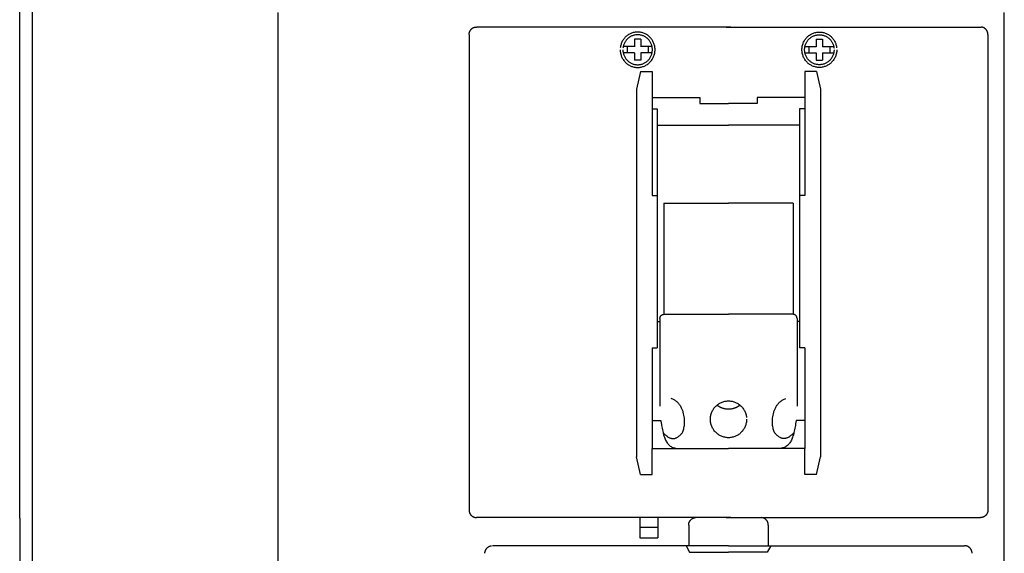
# Model space of a CAD drawing. Header units: centimetres. Extents: x -4250 to -484, y 169 to 6592.
# Tile 107 of 178: x -1920 to -1901, y 4852 to 4863. Entities that reach past the tile are written whole.
import ezdxf

# ---------------------------------------------------------------- set-up
doc = ezdxf.new("R2010")
doc.units = ezdxf.units.CM
doc.layers.add('1', color=7, linetype='Continuous')
doc.layers.add('w0', color=7, linetype='Continuous')

# ---------------------------------------------------------------- blocks, each defined once
blk = doc.blocks.new('111712_332258856')
at = {"layer": 'w0'}
for p, q in [((2.25, 77.75), (2.25, 97.75)), ((2.5, 76.25), (2.5, 96.25)), ((2.25, 77.75), (2.25, 2.25))]:
    blk.add_line(p, q, dxfattribs=at)
at = {"flags": 1}
for tag, p in [('BD', (-4.191, 2.95)), ('NK', (-4.191, 2.186)), ('typ', (-4.191, 1.44)), ('po', (-4.191, 0.676))]:
    blk.add_attdef(tag, p, '', height=0.5, dxfattribs=at)
blk = doc.blocks.new('265847_1016494832')
for p, q in [((0, 13.446), (0, 0)), ((14, -0.004), (14, 13.446)), ((8.727, 13.163), (3.828, 13.163)), ((8.642, 13.163), (13.556, 13.162)), ((3.684, 13.016), (3.684, 3.848)), ((6.874, 12.928), (6.874, 12.782)), ((6.993, 12.928), (6.874, 12.928)), ((6.993, 12.928), (6.993, 12.782)), ((10.376, 12.928), (10.376, 12.782)), ((10.376, 12.928), (10.495, 12.928)), ((10.495, 12.928), (10.495, 12.782)), ((13.685, 13.016), (13.685, 3.848)), ((6.874, 12.785), (6.656, 12.785)), ((6.733, 12.785), (6.733, 12.664)), ((7.211, 12.785), (6.993, 12.785)), ((7.134, 12.785), (7.134, 12.664)), ((10.158, 12.785), (10.376, 12.785)), ((10.235, 12.785), (10.235, 12.664)), ((10.495, 12.785), (10.713, 12.785)), ((10.636, 12.785), (10.636, 12.664)), ((6.874, 12.664), (6.656, 12.664)), ((6.874, 12.666), (6.874, 12.521)), ((6.993, 12.666), (6.993, 12.521)), ((7.205, 12.664), (6.993, 12.664)), ((10.164, 12.664), (10.376, 12.664)), ((10.376, 12.666), (10.376, 12.521)), ((10.495, 12.666), (10.495, 12.521)), ((10.495, 12.664), (10.713, 12.664)), ((6.993, 12.521), (6.874, 12.521)), ((10.376, 12.521), (10.495, 12.521)), ((6.99, 12.303), (6.909, 11.966)), ((6.99, 12.303), (7.211, 12.303)), ((7.211, 12.303), (7.211, 11.801)), ((10.379, 12.303), (10.158, 12.303)), ((10.158, 12.303), (10.158, 11.801)), ((10.379, 12.303), (10.46, 11.966)), ((6.909, 11.966), (6.909, 4.869)), ((10.46, 11.966), (10.46, 4.869)), ((7.211, 11.801), (7.211, 11.582)), ((7.211, 11.801), (8.129, 11.801)), ((8.129, 11.801), (8.129, 11.686)), ((9.24, 11.801), (9.24, 11.686)), ((10.158, 11.801), (9.24, 11.801)), ((10.158, 11.801), (10.158, 11.582)), ((7.211, 11.582), (7.211, 9.915)), ((7.211, 11.582), (7.313, 11.582)), ((7.313, 11.582), (7.313, 6.972)), ((8.129, 11.686), (8.685, 11.686)), ((9.24, 11.686), (8.685, 11.686)), ((10.056, 11.582), (10.056, 6.972)), ((10.158, 11.582), (10.056, 11.582)), ((10.158, 11.582), (10.158, 9.915)), ((7.313, 11.27), (8.685, 11.27)), ((10.056, 11.27), (8.685, 11.27)), ((7.211, 9.915), (7.313, 9.915)), ((10.158, 9.915), (10.056, 9.915)), ((7.441, 9.767), (7.441, 7.621)), ((7.441, 9.767), (8.685, 9.767)), ((9.928, 9.767), (8.685, 9.767)), ((9.928, 9.767), (9.928, 7.621)), ((7.441, 7.621), (8.685, 7.621)), ((9.928, 7.621), (8.685, 7.621)), ((7.313, 7.483), (7.364, 7.483)), ((7.364, 7.543), (7.364, 5.847)), ((10.005, 7.543), (10.005, 5.847)), ((10.056, 7.483), (10.005, 7.483)), ((7.211, 6.972), (7.211, 5.033)), ((7.211, 6.972), (7.313, 6.972)), ((10.158, 6.972), (10.056, 6.972)), ((10.158, 6.972), (10.158, 5.033)), ((7.211, 5.57), (7.381, 5.57)), ((10.158, 5.57), (9.988, 5.57)), ((7.211, 4.531), (7.211, 5.033)), ((7.211, 5.033), (8.685, 5.033)), ((10.158, 5.033), (8.685, 5.033)), ((10.158, 4.531), (10.158, 5.033)), ((6.99, 4.531), (6.909, 4.869)), ((10.379, 4.531), (10.46, 4.869)), ((6.99, 4.531), (7.211, 4.531)), ((10.379, 4.531), (10.158, 4.531)), ((8.727, 3.7), (3.828, 3.7)), ((6.973, 3.7), (6.973, 3.308)), ((7.325, 3.7), (7.325, 3.308)), ((8.642, 3.7), (13.541, 3.7)), ((6.973, 3.516), (7.325, 3.516)), ((7.917, 3.553), (7.917, 3.158)), ((9.452, 3.553), (9.452, 3.158)), ((6.973, 3.308), (7.325, 3.308)), ((8.685, 3.158), (4.134, 3.158)), ((7.869, 3.158), (7.936, 3.031)), ((8.685, 3.158), (13.235, 3.158)), ((9.501, 3.158), (9.433, 3.031)), ((7.936, 3.031), (8.685, 3.031)), ((9.433, 3.031), (8.685, 3.031))]:
    blk.add_line(p, q)
for points, knots in [([(3.684, 13.016), (3.684, 13.021), (3.684, 13.031), (3.686, 13.045), (3.69, 13.059), (3.695, 13.073), (3.701, 13.086), (3.708, 13.098), (3.717, 13.11), (3.726, 13.12), (3.736, 13.13), (3.747, 13.138), (3.759, 13.145), (3.772, 13.152), (3.785, 13.157), (3.799, 13.16), (3.814, 13.163), (3.823, 13.163), (3.828, 13.163)], [0, 0, 0, 0, 0.015068, 0.0298132, 0.0443797, 0.0587145, 0.0729885, 0.0871278, 0.1012468, 0.1152597, 0.1293904, 0.1434824, 0.1576506, 0.1718189, 0.1861969, 0.2006573, 0.2153691, 0.2303329, 0.2303329, 0.2303329, 0.2303329]), ([(13.685, 13.016), (13.685, 13.021), (13.685, 13.031), (13.683, 13.045), (13.679, 13.059), (13.674, 13.073), (13.668, 13.086), (13.661, 13.098), (13.653, 13.11), (13.643, 13.12), (13.633, 13.13), (13.622, 13.138), (13.61, 13.146), (13.597, 13.152), (13.584, 13.157), (13.57, 13.16), (13.56, 13.162), (13.556, 13.162)], [0, 0, 0, 0, 0.0150647, 0.0298098, 0.044368, 0.0587144, 0.0729593, 0.0870986, 0.1011975, 0.1152558, 0.129312, 0.1434041, 0.1575434, 0.1717725, 0.1860873, 0.2005802, 0.2152921, 0.2152921, 0.2152921, 0.2152921]), ([(6.598, 12.725), (6.599, 12.713), (6.599, 12.69), (6.604, 12.656), (6.613, 12.623), (6.624, 12.591), (6.638, 12.562), (6.655, 12.533), (6.674, 12.507), (6.696, 12.483), (6.72, 12.461), (6.746, 12.441), (6.774, 12.424), (6.803, 12.409), (6.834, 12.398), (6.866, 12.389), (6.9, 12.384), (6.934, 12.382), (6.968, 12.384), (7.001, 12.389), (7.033, 12.398), (7.064, 12.409), (7.094, 12.424), (7.121, 12.441), (7.147, 12.461), (7.171, 12.483), (7.193, 12.507), (7.212, 12.533), (7.229, 12.562), (7.243, 12.591), (7.254, 12.623), (7.263, 12.656), (7.268, 12.69), (7.269, 12.725), (7.268, 12.759), (7.263, 12.793), (7.254, 12.826), (7.243, 12.858), (7.229, 12.888), (7.212, 12.916), (7.193, 12.942), (7.171, 12.966), (7.147, 12.989), (7.121, 13.008), (7.094, 13.025), (7.064, 13.04), (7.033, 13.051), (7.001, 13.06), (6.968, 13.065), (6.934, 13.067), (6.9, 13.065), (6.866, 13.06), (6.834, 13.051), (6.803, 13.04), (6.774, 13.025), (6.746, 13.008), (6.72, 12.988), (6.696, 12.966), (6.674, 12.942), (6.655, 12.916), (6.638, 12.887), (6.624, 12.858), (6.613, 12.826), (6.604, 12.793), (6.601, 12.771), (6.6, 12.759)], [0, 0, 0, 0, 0.034754, 0.06891, 0.102567, 0.135815, 0.168804, 0.201598, 0.234259, 0.266889, 0.299541, 0.332176, 0.364969, 0.397958, 0.431218, 0.464842, 0.498998, 0.533752, 0.568607, 0.602697, 0.636354, 0.66955, 0.70257, 0.735334, 0.767969, 0.800546, 0.833244, 0.865885, 0.898679, 0.931624, 0.964895, 0.998535, 1.032691, 1.067442, 1.10226, 1.13635, 1.169989, 1.203198, 1.236173, 1.268938, 1.301606, 1.334229, 1.366852, 1.399486, 1.432286, 1.465276, 1.498496, 1.532136, 1.566225, 1.601077, 1.635828, 1.669984, 1.703591, 1.736874, 1.769834, 1.802662, 1.835297, 1.867994, 1.900549, 1.933238, 1.966002, 1.999021, 2.032207, 2.065863, 2.099953, 2.099953, 2.099953, 2.099953]), ([(6.65, 12.725), (6.65, 12.715), (6.651, 12.695), (6.655, 12.666), (6.662, 12.639), (6.672, 12.612), (6.684, 12.587), (6.698, 12.563), (6.714, 12.54), (6.732, 12.52), (6.753, 12.501), (6.775, 12.484), (6.798, 12.47), (6.823, 12.458), (6.849, 12.448), (6.876, 12.441), (6.905, 12.437), (6.934, 12.435), (6.963, 12.437), (6.991, 12.441), (7.018, 12.448), (7.044, 12.458), (7.069, 12.47), (7.093, 12.484), (7.114, 12.501), (7.135, 12.52), (7.153, 12.54), (7.169, 12.563), (7.184, 12.587), (7.196, 12.612), (7.205, 12.639), (7.212, 12.666), (7.217, 12.695), (7.218, 12.725), (7.217, 12.754), (7.212, 12.783), (7.205, 12.811), (7.196, 12.837), (7.184, 12.862), (7.169, 12.886), (7.153, 12.909), (7.135, 12.929), (7.114, 12.948), (7.093, 12.964), (7.069, 12.979), (7.044, 12.991), (7.018, 13.001), (6.991, 13.008), (6.963, 13.012), (6.934, 13.014), (6.905, 13.012), (6.876, 13.008), (6.849, 13.001), (6.823, 12.991), (6.798, 12.979), (6.775, 12.964), (6.753, 12.948), (6.733, 12.929), (6.714, 12.909), (6.698, 12.886), (6.684, 12.862), (6.672, 12.837), (6.662, 12.811), (6.655, 12.783), (6.652, 12.764), (6.651, 12.754)], [0, 0, 0, 0, 0.029428, 0.058343, 0.086814, 0.114983, 0.142883, 0.170631, 0.198263, 0.225885, 0.253486, 0.281144, 0.308921, 0.33682, 0.364978, 0.393417, 0.422326, 0.451755, 0.481217, 0.510093, 0.538532, 0.566626, 0.594556, 0.622275, 0.649934, 0.677459, 0.705127, 0.732739, 0.760521, 0.788392, 0.816572, 0.845036, 0.87395, 0.903375, 0.932833, 0.961715, 0.990178, 1.018295, 1.046196, 1.073921, 1.10156, 1.129153, 1.156724, 1.184363, 1.212081, 1.239982, 1.2681, 1.29653, 1.325406, 1.354865, 1.38429, 1.413199, 1.44163, 1.46981, 1.497681, 1.525457, 1.553096, 1.580741, 1.608289, 1.635948, 1.663638, 1.691568, 1.719674, 1.748146, 1.777027, 1.777027, 1.777027, 1.777027]), ([(10.771, 12.725), (10.771, 12.713), (10.77, 12.69), (10.765, 12.656), (10.757, 12.623), (10.745, 12.591), (10.731, 12.562), (10.714, 12.533), (10.695, 12.507), (10.673, 12.483), (10.649, 12.461), (10.623, 12.441), (10.596, 12.424), (10.566, 12.409), (10.535, 12.398), (10.503, 12.389), (10.47, 12.384), (10.436, 12.382), (10.401, 12.384), (10.368, 12.389), (10.336, 12.398), (10.305, 12.409), (10.276, 12.424), (10.248, 12.441), (10.222, 12.461), (10.198, 12.483), (10.176, 12.507), (10.157, 12.533), (10.14, 12.562), (10.126, 12.591), (10.115, 12.623), (10.106, 12.656), (10.101, 12.69), (10.1, 12.725), (10.101, 12.759), (10.106, 12.793), (10.115, 12.826), (10.126, 12.858), (10.14, 12.887), (10.157, 12.916), (10.176, 12.942), (10.198, 12.966), (10.222, 12.988), (10.248, 13.008), (10.276, 13.025), (10.305, 13.04), (10.336, 13.051), (10.368, 13.06), (10.401, 13.065), (10.436, 13.067), (10.47, 13.065), (10.503, 13.06), (10.535, 13.051), (10.566, 13.04), (10.596, 13.025), (10.623, 13.008), (10.649, 12.989), (10.673, 12.966), (10.695, 12.942), (10.714, 12.916), (10.731, 12.888), (10.745, 12.858), (10.757, 12.826), (10.765, 12.793), (10.768, 12.771), (10.769, 12.759)], [0, 0, 0, 0, 0.034751, 0.068907, 0.102547, 0.13583, 0.168775, 0.201586, 0.234247, 0.266945, 0.299522, 0.332211, 0.364976, 0.397995, 0.431223, 0.46488, 0.498969, 0.533824, 0.568578, 0.602668, 0.636292, 0.669552, 0.702541, 0.735334, 0.767969, 0.800596, 0.833226, 0.865887, 0.898681, 0.93167, 0.964918, 0.998575, 1.032731, 1.067485, 1.102306, 1.136396, 1.170053, 1.203238, 1.236257, 1.269022, 1.30171, 1.334265, 1.366938, 1.399572, 1.432401, 1.46536, 1.498643, 1.532251, 1.56634, 1.601091, 1.635943, 1.670032, 1.703672, 1.736924, 1.769914, 1.802713, 1.835402, 1.868025, 1.900647, 1.933336, 1.966118, 1.999093, 2.032313, 2.065953, 2.100043, 2.100043, 2.100043, 2.100043]), ([(10.719, 12.725), (10.719, 12.715), (10.718, 12.695), (10.714, 12.666), (10.707, 12.639), (10.697, 12.612), (10.685, 12.587), (10.671, 12.563), (10.655, 12.54), (10.637, 12.52), (10.616, 12.501), (10.594, 12.484), (10.571, 12.47), (10.546, 12.458), (10.52, 12.448), (10.493, 12.441), (10.464, 12.437), (10.436, 12.435), (10.407, 12.437), (10.378, 12.441), (10.351, 12.448), (10.325, 12.458), (10.3, 12.47), (10.277, 12.484), (10.255, 12.501), (10.235, 12.52), (10.216, 12.54), (10.2, 12.563), (10.186, 12.587), (10.174, 12.612), (10.164, 12.639), (10.157, 12.666), (10.153, 12.695), (10.151, 12.725), (10.153, 12.754), (10.157, 12.783), (10.164, 12.811), (10.174, 12.837), (10.186, 12.862), (10.2, 12.886), (10.216, 12.909), (10.235, 12.929), (10.255, 12.948), (10.277, 12.964), (10.3, 12.979), (10.325, 12.991), (10.351, 13.001), (10.378, 13.008), (10.407, 13.012), (10.436, 13.014), (10.464, 13.012), (10.493, 13.008), (10.52, 13.001), (10.546, 12.991), (10.571, 12.979), (10.594, 12.964), (10.616, 12.948), (10.636, 12.929), (10.655, 12.909), (10.671, 12.886), (10.685, 12.862), (10.697, 12.837), (10.707, 12.811), (10.714, 12.783), (10.717, 12.764), (10.718, 12.754)], [0, 0, 0, 0, 0.029425, 0.058339, 0.086803, 0.114983, 0.142854, 0.170601, 0.198213, 0.225881, 0.253406, 0.281065, 0.308784, 0.336714, 0.364808, 0.39328, 0.422156, 0.451618, 0.481046, 0.509922, 0.538361, 0.566519, 0.594419, 0.622137, 0.649769, 0.677369, 0.70497, 0.732581, 0.760329, 0.788229, 0.816398, 0.844869, 0.873779, 0.903207, 0.932669, 0.961545, 0.990017, 1.018122, 1.046053, 1.073742, 1.101381, 1.128907, 1.156552, 1.184164, 1.211882, 1.239753, 1.267934, 1.296364, 1.32524, 1.354665, 1.384124, 1.413, 1.441463, 1.46958, 1.497481, 1.5252, 1.552839, 1.580409, 1.608003, 1.635642, 1.663331, 1.691232, 1.71935, 1.747813, 1.776694, 1.776694, 1.776694, 1.776694]), ([(7.364, 7.543), (7.364, 7.545), (7.364, 7.551), (7.365, 7.558), (7.367, 7.566), (7.37, 7.573), (7.373, 7.58), (7.377, 7.586), (7.381, 7.593), (7.386, 7.598), (7.392, 7.603), (7.398, 7.608), (7.404, 7.612), (7.411, 7.615), (7.418, 7.618), (7.425, 7.62), (7.43, 7.62), (7.433, 7.621)], [0, 0, 0, 0, 0.0079905, 0.0158225, 0.0235795, 0.0311841, 0.0388177, 0.0463118, 0.0538393, 0.0612986, 0.0689006, 0.0764011, 0.0839703, 0.091514, 0.0991934, 0.1068768, 0.1147088, 0.1147088, 0.1147088, 0.1147088]), ([(10.005, 7.543), (10.005, 7.545), (10.005, 7.551), (10.004, 7.558), (10.002, 7.566), (9.999, 7.573), (9.996, 7.58), (9.992, 7.586), (9.988, 7.593), (9.983, 7.598), (9.977, 7.603), (9.971, 7.608), (9.965, 7.612), (9.958, 7.615), (9.951, 7.618), (9.944, 7.62), (9.939, 7.62), (9.936, 7.621)], [0, 0, 0, 0, 0.0079871, 0.0158191, 0.0235594, 0.0311757, 0.0387658, 0.0462775, 0.0537848, 0.0612896, 0.0688172, 0.0763447, 0.0838851, 0.0914895, 0.0991374, 0.106886, 0.1147512, 0.1147512, 0.1147512, 0.1147512]), ([(7.424, 5.336), (7.433, 5.328), (7.45, 5.311), (7.475, 5.288), (7.499, 5.269), (7.522, 5.253), (7.545, 5.241), (7.566, 5.232), (7.588, 5.226), (7.609, 5.223), (7.63, 5.224), (7.65, 5.228), (7.671, 5.236), (7.692, 5.246), (7.714, 5.26), (7.736, 5.277), (7.758, 5.297), (7.78, 5.317), (7.798, 5.342), (7.811, 5.373), (7.823, 5.411), (7.831, 5.456), (7.837, 5.505), (7.838, 5.559), (7.835, 5.616), (7.827, 5.673), (7.814, 5.731), (7.794, 5.787), (7.767, 5.841), (7.733, 5.891), (7.69, 5.936), (7.639, 5.974), (7.599, 5.991), (7.579, 6)], [0, 0, 0, 0, 0.037072, 0.070923, 0.10173, 0.129788, 0.1555, 0.179187, 0.201332, 0.222482, 0.243404, 0.264624, 0.2868, 0.310317, 0.335828, 0.363514, 0.393689, 0.426478, 0.452798, 0.486209, 0.526194, 0.571749, 0.621989, 0.675774, 0.732173, 0.79028, 0.84942, 0.90898, 0.968811, 1.029, 1.090301, 1.153785, 1.221199, 1.221199, 1.221199, 1.221199]), ([(9.033, 5.596), (9.033, 5.584), (9.032, 5.56), (9.026, 5.524), (9.018, 5.49), (9.006, 5.458), (8.992, 5.426), (8.974, 5.397), (8.954, 5.37), (8.931, 5.345), (8.907, 5.322), (8.88, 5.301), (8.851, 5.283), (8.82, 5.268), (8.788, 5.256), (8.755, 5.248), (8.72, 5.242), (8.685, 5.24), (8.649, 5.242), (8.614, 5.248), (8.581, 5.256), (8.549, 5.268), (8.518, 5.283), (8.489, 5.301), (8.463, 5.322), (8.438, 5.344), (8.415, 5.37), (8.395, 5.397), (8.378, 5.427), (8.363, 5.458), (8.351, 5.49), (8.342, 5.524), (8.337, 5.56), (8.335, 5.596), (8.337, 5.632), (8.342, 5.667), (8.351, 5.701), (8.363, 5.734), (8.378, 5.765), (8.395, 5.794), (8.415, 5.822), (8.438, 5.847), (8.463, 5.87), (8.49, 5.89), (8.518, 5.908), (8.549, 5.923), (8.581, 5.935), (8.614, 5.944), (8.649, 5.949), (8.685, 5.951), (8.72, 5.949), (8.755, 5.944), (8.788, 5.935), (8.82, 5.923), (8.851, 5.908), (8.88, 5.89), (8.907, 5.87), (8.931, 5.847), (8.954, 5.822), (8.974, 5.794), (8.992, 5.765), (9.006, 5.734), (9.018, 5.701), (9.027, 5.667), (9.03, 5.644), (9.031, 5.632)], [0, 0, 0, 0, 0.036065, 0.071517, 0.106447, 0.141038, 0.175248, 0.20933, 0.243243, 0.27718, 0.310973, 0.344954, 0.378989, 0.413273, 0.44777, 0.482741, 0.518192, 0.554362, 0.590464, 0.625982, 0.660921, 0.695512, 0.729766, 0.76383, 0.797811, 0.831704, 0.865595, 0.899549, 0.933613, 0.967867, 1.002459, 1.037397, 1.072848, 1.108917, 1.145087, 1.180538, 1.215542, 1.250039, 1.284323, 1.318358, 1.352339, 1.38618, 1.420141, 1.454082, 1.48818, 1.52239, 1.556994, 1.591924, 1.627442, 1.663541, 1.699707, 1.735158, 1.770121, 1.804629, 1.838869, 1.872939, 1.90688, 1.940742, 1.974628, 2.008569, 2.042621, 2.076862, 2.111359, 2.146354, 2.181805, 2.181805, 2.181805, 2.181805]), ([(9.945, 5.336), (9.936, 5.328), (9.919, 5.311), (9.894, 5.288), (9.87, 5.269), (9.847, 5.253), (9.825, 5.241), (9.803, 5.232), (9.781, 5.226), (9.76, 5.223), (9.739, 5.224), (9.719, 5.228), (9.698, 5.236), (9.677, 5.246), (9.655, 5.26), (9.633, 5.277), (9.611, 5.297), (9.589, 5.317), (9.571, 5.342), (9.558, 5.373), (9.547, 5.411), (9.538, 5.456), (9.533, 5.505), (9.531, 5.559), (9.534, 5.616), (9.542, 5.673), (9.555, 5.731), (9.575, 5.787), (9.602, 5.841), (9.636, 5.891), (9.679, 5.936), (9.731, 5.974), (9.77, 5.991), (9.791, 6)], [0, 0, 0, 0, 0.036999, 0.07085, 0.101631, 0.129744, 0.155368, 0.179055, 0.2012, 0.22245, 0.243304, 0.264524, 0.286637, 0.310215, 0.33564, 0.363326, 0.393476, 0.426288, 0.452549, 0.48596, 0.525935, 0.571503, 0.621736, 0.675523, 0.731922, 0.790024, 0.84918, 0.90874, 0.968586, 1.028718, 1.090066, 1.153522, 1.220966, 1.220966, 1.220966, 1.220966]), ([(8.905, 5.87), (8.902, 5.867), (8.894, 5.861), (8.882, 5.852), (8.87, 5.844), (8.857, 5.837), (8.844, 5.829), (8.831, 5.823), (8.818, 5.817), (8.804, 5.811), (8.79, 5.806), (8.775, 5.802), (8.761, 5.798), (8.746, 5.795), (8.731, 5.793), (8.716, 5.791), (8.7, 5.79), (8.685, 5.79), (8.669, 5.79), (8.654, 5.791), (8.638, 5.793), (8.623, 5.795), (8.608, 5.798), (8.594, 5.802), (8.579, 5.806), (8.565, 5.811), (8.552, 5.817), (8.538, 5.823), (8.525, 5.829), (8.512, 5.836), (8.499, 5.844), (8.487, 5.852), (8.479, 5.858), (8.475, 5.861)], [0, 0, 0, 0, 0.0146803, 0.0294888, 0.0442413, 0.0591426, 0.0739949, 0.08893, 0.1038981, 0.1189707, 0.1340133, 0.1491624, 0.1643819, 0.1797386, 0.1951032, 0.2106541, 0.2263093, 0.2421697, 0.2579627, 0.2736515, 0.2892025, 0.3046617, 0.3199458, 0.3352306, 0.3503797, 0.3654861, 0.3804837, 0.3954518, 0.4103869, 0.4252688, 0.4401297, 0.4549667, 0.4697752, 0.4697752, 0.4697752, 0.4697752]), ([(7.381, 5.57), (7.384, 5.549), (7.391, 5.509), (7.4, 5.451), (7.411, 5.396), (7.422, 5.345), (7.434, 5.297), (7.448, 5.253), (7.464, 5.212), (7.481, 5.175), (7.501, 5.143), (7.524, 5.114), (7.549, 5.089), (7.578, 5.069), (7.611, 5.053), (7.647, 5.041), (7.672, 5.038), (7.686, 5.036)], [0, 0, 0, 0, 0.0620426, 0.1209354, 0.1765596, 0.2289615, 0.2781199, 0.3241868, 0.3672905, 0.4077453, 0.4458456, 0.4821911, 0.5174863, 0.5526363, 0.5886516, 0.6265134, 0.6673247, 0.6673247, 0.6673247, 0.6673247]), ([(9.988, 5.57), (9.985, 5.549), (9.979, 5.509), (9.969, 5.451), (9.958, 5.396), (9.947, 5.345), (9.935, 5.297), (9.921, 5.253), (9.905, 5.212), (9.888, 5.175), (9.868, 5.143), (9.845, 5.114), (9.82, 5.089), (9.791, 5.069), (9.758, 5.053), (9.722, 5.041), (9.697, 5.038), (9.683, 5.036)], [0, 0, 0, 0, 0.0620373, 0.1209415, 0.1765722, 0.2289889, 0.2781386, 0.3242158, 0.3673071, 0.4078065, 0.4458533, 0.4821988, 0.5174695, 0.5526471, 0.5886018, 0.6264958, 0.6672738, 0.6672738, 0.6672738, 0.6672738]), ([(3.684, 3.848), (3.684, 3.843), (3.684, 3.833), (3.686, 3.818), (3.69, 3.804), (3.695, 3.79), (3.701, 3.777), (3.708, 3.765), (3.717, 3.754), (3.726, 3.743), (3.736, 3.734), (3.747, 3.725), (3.759, 3.718), (3.772, 3.712), (3.785, 3.707), (3.799, 3.703), (3.814, 3.701), (3.823, 3.7), (3.828, 3.7)], [0, 0, 0, 0, 0.0149671, 0.029679, 0.0441478, 0.0585142, 0.0727276, 0.0868957, 0.1009877, 0.1150755, 0.1291383, 0.1432303, 0.1573985, 0.1715963, 0.1859627, 0.2004314, 0.2151433, 0.2301122, 0.2301122, 0.2301122, 0.2301122]), ([(13.685, 3.848), (13.685, 3.843), (13.685, 3.833), (13.683, 3.818), (13.679, 3.804), (13.674, 3.79), (13.668, 3.777), (13.661, 3.765), (13.653, 3.754), (13.643, 3.743), (13.633, 3.734), (13.622, 3.725), (13.61, 3.718), (13.597, 3.712), (13.584, 3.707), (13.57, 3.703), (13.556, 3.701), (13.546, 3.7), (13.541, 3.7)], [0, 0, 0, 0, 0.0149638, 0.0296757, 0.044136, 0.058514, 0.0726981, 0.0868663, 0.1009381, 0.1150711, 0.1290591, 0.1431511, 0.1572905, 0.1715488, 0.185852, 0.2003533, 0.2150652, 0.230135, 0.230135, 0.230135, 0.230135]), ([(7.917, 3.553), (7.917, 3.558), (7.917, 3.568), (7.919, 3.583), (7.923, 3.597), (7.928, 3.611), (7.934, 3.623), (7.941, 3.636), (7.95, 3.647), (7.959, 3.657), (7.969, 3.667), (7.98, 3.675), (7.992, 3.683), (8.005, 3.689), (8.018, 3.694), (8.032, 3.698), (8.042, 3.699), (8.047, 3.7)], [0, 0, 0, 0, 0.0150344, 0.029713, 0.0442143, 0.0585175, 0.0727612, 0.0868543, 0.1009463, 0.1149343, 0.1290423, 0.1430941, 0.1572622, 0.171416, 0.185794, 0.2002869, 0.2149988, 0.2149988, 0.2149988, 0.2149988]), ([(9.452, 3.553), (9.452, 3.558), (9.452, 3.568), (9.45, 3.583), (9.446, 3.597), (9.441, 3.611), (9.435, 3.623), (9.428, 3.636), (9.42, 3.647), (9.41, 3.657), (9.4, 3.667), (9.389, 3.675), (9.377, 3.683), (9.364, 3.689), (9.351, 3.694), (9.337, 3.698), (9.327, 3.699), (9.323, 3.7)], [0, 0, 0, 0, 0.0150311, 0.0297097, 0.0442026, 0.0585174, 0.0727319, 0.0868425, 0.1009143, 0.1149478, 0.1290061, 0.1430579, 0.1571972, 0.1714421, 0.1857569, 0.2002824, 0.2149943, 0.2149943, 0.2149943, 0.2149943]), ([(3.99, 3.011), (3.99, 3.016), (3.99, 3.026), (3.992, 3.041), (3.996, 3.055), (4.001, 3.068), (4.007, 3.081), (4.014, 3.093), (4.023, 3.105), (4.032, 3.115), (4.042, 3.125), (4.053, 3.133), (4.065, 3.14), (4.078, 3.147), (4.091, 3.152), (4.105, 3.155), (4.115, 3.157), (4.12, 3.157)], [0, 0, 0, 0, 0.015068, 0.0297799, 0.0443138, 0.0586055, 0.0728491, 0.086971, 0.101063, 0.1150511, 0.1291591, 0.1432108, 0.157379, 0.1715327, 0.1859107, 0.2004037, 0.2151488, 0.2151488, 0.2151488, 0.2151488]), ([(13.379, 3.011), (13.379, 3.016), (13.379, 3.026), (13.377, 3.041), (13.373, 3.055), (13.368, 3.068), (13.362, 3.081), (13.355, 3.093), (13.347, 3.105), (13.337, 3.115), (13.327, 3.125), (13.316, 3.133), (13.304, 3.14), (13.291, 3.147), (13.278, 3.152), (13.264, 3.155), (13.25, 3.158), (13.24, 3.158), (13.235, 3.158)], [0, 0, 0, 0, 0.0150647, 0.0297766, 0.0443021, 0.0586169, 0.0728314, 0.0869708, 0.1010628, 0.1150963, 0.1291297, 0.1431815, 0.1572921, 0.1715066, 0.1858214, 0.2002817, 0.2149603, 0.2299577, 0.2299577, 0.2299577, 0.2299577])]:
    blk.add_open_spline(points, degree=3, knots=knots)
at = {"flags": 1}
for tag, p in [('BD', (15.231, 8.865)), ('NK', (15.231, 6.873)), ('TYP', (15.231, 5.273)), ('PO', (15.231, 3.736))]:
    blk.add_attdef(tag, p, '', height=1, dxfattribs=at)

msp = doc.modelspace()

# ---------------------------------------------------------------- block references
at = {"layer": '1'}
for name, p in [('111712_332258856', (-1921.7882, 4775.1945)), ('265847_1016494832', (-1914.5628, 4849.2579))]:
    msp.add_blockref(name, p, dxfattribs=at)

doc.saveas('drawing.dxf')
